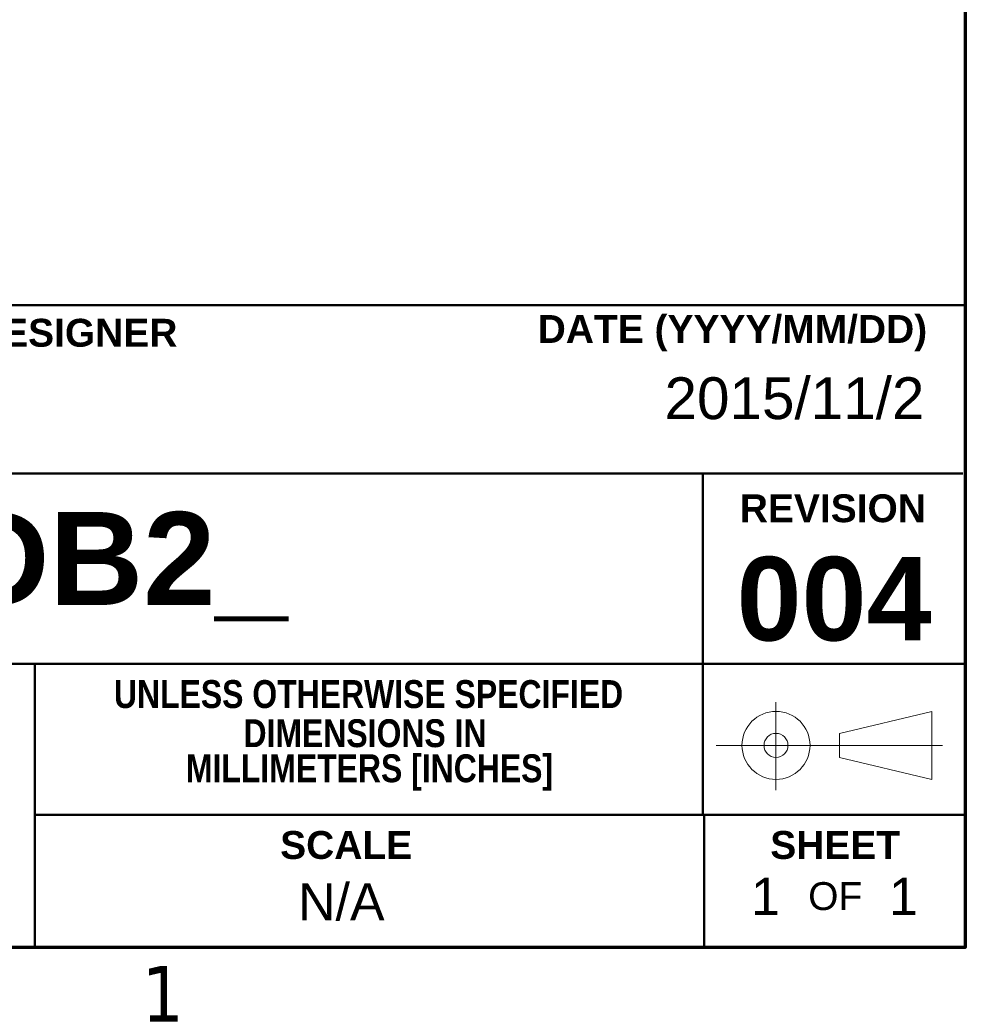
# Model space of a CAD drawing. Header units: inches. Extents: x 0.2 to 29.5, y 0.6 to 18.6.
# Tile 20 of 21: x 25.5 to 29.1, y 0.9 to 4.6. Entities that reach past the tile are written whole.
import ezdxf

# ---------------------------------------------------------------- set-up
doc = ezdxf.new("R2010")
doc.units = ezdxf.units.IN
doc.header["$LTSCALE"] = 1.75
doc.header["$MEASUREMENT"] = 0
doc.layers.add('Border (ANSI)', color=7, linetype='Continuous', lineweight=70)
doc.layers.add('Title (ANSI)', color=7, linetype='Continuous', lineweight=50)
doc.layers.add('FORMAT', color=5, linetype='Continuous', lineweight=25, true_color=0x0000ff)
doc.styles.add('Note Text (ANSI)', font='tahoma.ttf')
doc.styles.add('Text Style107', font='arialbd.ttf')
doc.styles.add('Text Style117', font='arialbd.ttf')
doc.styles.add('Text Style47', font='ARIALN.TTF')
doc.styles.add('Text Style50', font='arial.ttf')
doc.styles.add('Text Style55', font='arial.ttf')
doc.styles.add('Text Style59', font='arial.ttf')

# ---------------------------------------------------------------- blocks, each defined once
blk = doc.blocks.new('Borders Default Border')
at = {"layer": 'Border (ANSI)', "flags": 128}
blk.add_lwpolyline([(0.38, 0.62), (0.38, 10.38), (16.62, 10.38), (16.62, 0.62), (0.38, 0.62)], dxfattribs=at)
at = {"layer": 'Border (ANSI)', "insert": (14.8479, 0.46), "char_height": 0.12, "attachment_point": 7, "line_spacing_factor": 1.875, "style": 'Note Text (ANSI)'}
blk.add_mtext('1', dxfattribs=at)
blk = doc.blocks.new('Title Blocks ICD TITLE BLOCK MM CUSTOMER')
at = {"layer": 'FORMAT', "color": 7, "linetype": 'Continuous', "lineweight": 5}
for p, q in [((10.854, 7.7199), (10.854, 7.5304)), ((10.991, 7.6528), (11.189, 7.7002)), ((11.189, 7.7002), (11.189, 7.5538)), ((10.991, 7.6528), (10.991, 7.6012)), ((11.2126, 7.627), (10.7256, 7.627)), ((10.991, 7.6012), (11.189, 7.5538))]:
    blk.add_line(p, q, dxfattribs=at)
for radius in [0.0732, 0.0258]:
    blk.add_circle((10.854, 7.627), radius, dxfattribs=at)
at = {"layer": 'Title (ANSI)'}
for p, q in [((3.2614, 8.5744), (11.2614, 8.5744)), ((11.2614, 8.5744), (11.2614, 7.4772)), ((3.2614, 8.212), (11.2564, 8.212)), ((10.6964, 8.2122), (10.6964, 7.4772)), ((7.2663, 7.8022), (11.2614, 7.8022)), ((9.2591, 7.1922), (9.2591, 7.8022)), ((9.2591, 7.4772), (11.2614, 7.4772)), ((10.6991, 7.4771), (10.6991, 7.1921)), ((11.2614, 7.1921), (3.2614, 7.1921))]:
    blk.add_line(p, q, dxfattribs=at)
at = {"layer": 'Title (ANSI)', "char_height": 0.06, "style": 'Note Text (ANSI)'}
for s, insert, width, attachment_point in [('\\fArial|b1|i0;\\H0.0600;DRAFTER/DESIGNER', (8.7045, 8.5144), 0.861768, 4), ('\\fArial|b1|i0;\\H0.0600;DATE (YYYY/MM/DD)', (11.1793, 8.5144), 0.838354, 6), ('\\fArial Narrow|b1|i0;\\H0.0600;DIMENSIONS IN', (9.9696, 7.6528), 0.838354, 5), ('\\fArial Narrow|b1|i0;\\H0.0600; MILLIMETERS [INCHES]', (9.9696, 7.5686), 0.838354, 5)]:
    blk.add_mtext(s, dxfattribs=dict(at, insert=insert, width=width, attachment_point=attachment_point))
at = {"layer": 'Title (ANSI)', "char_height": 0.06, "attachment_point": 5, "style": 'Note Text (ANSI)'}
for s, insert in [('\\fArial|b1|i0;\\H0.0600;REVISION', (10.9764, 8.137)), ('\\fArial Narrow|b1|i0;\\H0.0600;UNLESS OTHERWISE SPECIFIED', (9.9772, 7.737)), ('\\fArial|b1|i0;\\H0.0600;SCALE', (9.929, 7.4121)), ('\\fArial|b1|i0;\\H0.0600;SHEET', (10.9814, 7.4121)), ('\\fArial|b0|i0;\\H0.0600;OF', (10.9814, 7.3021))]:
    blk.add_mtext(s, dxfattribs=dict(at, insert=insert))
at = {"layer": 'Title (ANSI)'}
for tag, p, height, style in [('<TITLE_1>_001', (3.6402, 8.3375), 0.09, 'Text Style50'), ('DESIGNER_001', (8.7789, 8.3294), 0.09, 'Text Style50'), ('<DRAWN_DATE>_001', (10.6141, 8.3294), 0.09, 'Text Style50'), ('<PART_NUMBER>_001', (8.9334, 7.9293), 0.2, 'Text Style117'), ('Sheet_Size_001', (7.3651, 7.9055), 0.13, 'Text Style55'), ('<REVISION_NUMBER>_001', (10.7692, 7.8528), 0.18, 'Text Style107'), ('COPYRIGHT_YEAR_001', (4.6226, 7.2707), 0.07, 'Text Style47'), ('Sheet_Number_001', (10.8001, 7.2619), 0.08, 'Text Style59'), ('Number_of_sheets_001', (11.097, 7.2619), 0.08, 'Text Style59'), ('<SCALE>_001', (9.8254, 7.2503), 0.08, 'Text Style59')]:
    blk.add_attdef(tag, p, '', height=height, dxfattribs=dict(at, style=style))

msp = doc.modelspace()

# ---------------------------------------------------------------- block references
at = {"xscale": 1.75, "yscale": 1.75, "zscale": 1.75}
msp.add_blockref('Borders Default Border', (0, 0), dxfattribs=at)
ref = msp.add_blockref('Title Blocks ICD TITLE BLOCK MM CUSTOMER', (9.3776, -11.5011), dxfattribs=dict(xscale=1.75, yscale=1.75, zscale=1.75))
ref.add_attrib('Sheet_Number_001', '1', (28.2777, 1.2072), dxfattribs={"layer": 'Title (ANSI)', "height": 0.14, "style": 'Text Style59'})
ref.add_attrib('Number_of_sheets_001', '1', (28.7973, 1.2072), dxfattribs={"layer": 'Title (ANSI)', "height": 0.14, "style": 'Text Style59'})
ref.add_attrib('<REVISION_NUMBER>_001', '004', (28.2237, 2.2413), dxfattribs={"layer": 'Title (ANSI)', "height": 0.315, "style": 'Text Style107'})
ref.add_attrib('<DRAWN_DATE>_001', '2015/11/2', (27.9523, 3.0753), dxfattribs={"layer": 'Title (ANSI)', "height": 0.1575, "style": 'Text Style50'})
ref.add_attrib('<PART_NUMBER>_001', 'JDB2_', (25.0111, 2.3751), dxfattribs={"layer": 'Title (ANSI)', "height": 0.35, "style": 'Text Style117'})
ref.add_attrib('<SCALE>_001', 'N/A', (26.5721, 1.1869), dxfattribs={"layer": 'Title (ANSI)', "height": 0.14, "style": 'Text Style59'})

doc.saveas('drawing.dxf')
